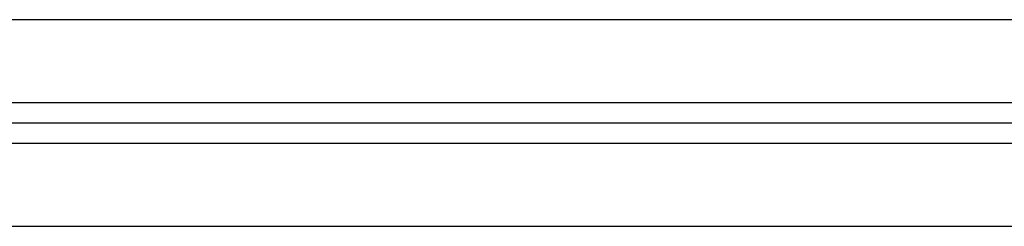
# Model space of a CAD drawing. Header units: inches. Extents: x 34737 to 291769, y 4926 to 74566.
# Tile 199 of 256: x 256837 to 256926, y 31039 to 31058. Entities that reach past the tile are written whole.
import ezdxf

# ---------------------------------------------------------------- set-up
doc = ezdxf.new("R2010")
doc.units = ezdxf.units.IN
doc.header["$LTSCALE"] = 300
doc.linetypes.add('AM_DIN_G_W050', pattern=[13.75, 9.75, -1.5, 1, -1.5])
doc.layers.add('!_A_01_TENKÁ', color=8, linetype='Continuous', lineweight=13)
doc.layers.add('AM_7', color=4, linetype='AM_DIN_G_W050', lineweight=25)

msp = doc.modelspace()

# ---------------------------------------------------------------- linework, layer by layer
at = {"layer": '!_A_01_TENKÁ', "color": 7, "lineweight": -3}
for p, q in [((258306.972, 31057.906), (255431.974, 31057.906)), ((255431.974, 31050.406), (258306.972, 31050.406)), ((258306.972, 31046.656), (255431.974, 31046.656)), ((255431.974, 31039.156), (258306.972, 31039.156))]:
    msp.add_line(p, q, dxfattribs=at)
at = {"layer": 'AM_7', "color": 7, "lineweight": -3}
msp.add_line((258306.972, 31048.531), (255414.199, 31048.531), dxfattribs=at)

doc.saveas('drawing.dxf')
